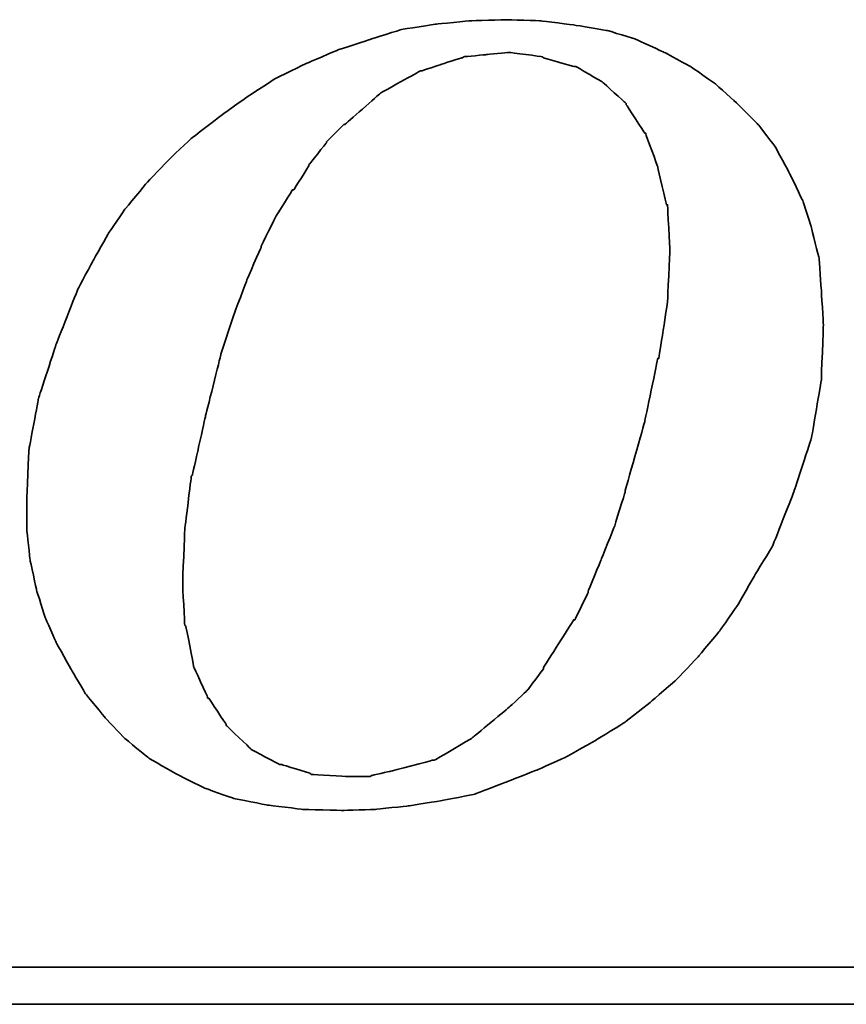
# Model space of a CAD drawing. Header units: millimetres. Extents: x 467 to 831, y 501 to 636.
# Tile 44 of 54: x 752 to 757, y 541 to 547. Entities that reach past the tile are written whole.
import ezdxf

# ---------------------------------------------------------------- set-up
doc = ezdxf.new("R2010")
doc.units = ezdxf.units.MM
doc.layers.add('DIM', color=4, linetype='CONTINUOUS')
doc.layers.add('layer 1', color=7, linetype='CONTINUOUS')

# ---------------------------------------------------------------- blocks, each defined once
blk = doc.blocks.new('TBI MOTION logo(完整正式版)')
at = {"layer": 'layer 1', "color": 22, "lineweight": 35}
for points, knots in [([(35.79625, -6.98375), (35.79625, -6.98375), (36.23125, -7.43875), (36.23125, -7.43875), (36.23125, -7.43875), (36.23125, -7.43875), (36.75625, -7.87125), (36.75625, -7.87125), (36.75625, -7.87125), (36.75625, -7.87125), (37.33125, -8.20375), (37.33125, -8.20375), (37.33125, -8.20375), (37.33125, -8.20375), (37.95625, -8.51875), (37.95625, -8.51875), (37.95625, -8.51875), (37.95625, -8.51875), (38.62625, -8.75875), (38.62625, -8.75875), (38.62625, -8.75875), (38.62625, -8.75875), (39.37125, -8.90375), (39.37125, -8.90375), (39.37125, -8.90375), (39.37125, -8.90375), (40.14125, -8.99875), (40.14125, -8.99875), (40.14125, -8.99875), (40.14125, -8.99875), (41.02625, -9.02375), (41.02625, -9.02375), (41.02625, -9.02375), (41.02625, -9.02375), (41.74625, -8.99875), (41.74625, -8.99875), (41.74625, -8.99875), (41.74625, -8.99875), (42.46625, -8.92375), (42.46625, -8.92375), (42.46625, -8.92375), (42.46625, -8.92375), (43.21125, -8.80625), (43.21125, -8.80625), (43.21125, -8.80625), (43.21125, -8.80625), (43.93125, -8.66375), (43.93125, -8.66375), (43.93125, -8.66375), (43.93125, -8.66375), (44.62625, -8.39875), (44.62625, -8.39875), (44.62625, -8.39875), (44.62625, -8.39875), (45.29625, -8.13375), (45.29625, -8.13375), (45.29625, -8.13375), (45.29625, -8.13375), (45.94625, -7.84375), (45.94625, -7.84375), (45.94625, -7.84375), (45.94625, -7.84375), (46.61625, -7.46375), (46.61625, -7.46375), (46.61625, -7.46375), (46.61625, -7.46375), (47.24125, -7.07875), (47.24125, -7.07875), (47.24125, -7.07875), (47.24125, -7.07875), (47.81625, -6.62375), (47.81625, -6.62375), (47.81625, -6.62375), (47.81625, -6.62375), (48.36875, -6.14375), (48.36875, -6.14375), (48.36875, -6.14375), (48.36875, -6.14375), (48.84625, -5.64125), (48.84625, -5.64125), (48.84625, -5.64125), (48.84625, -5.64125), (49.32625, -5.06375), (49.32625, -5.06375), (49.32625, -5.06375), (49.32625, -5.06375), (49.71125, -4.51374), (49.71125, -4.51374), (49.71125, -4.51374), (49.71125, -4.51374), (50.09625, -3.83874), (50.09625, -3.83874), (50.09625, -3.83874), (50.09625, -3.83874), (50.48125, -3.21374), (50.48125, -3.21374), (50.48125, -3.21374), (50.48125, -3.21374), (50.96125, -1.99125), (50.96125, -1.99125), (50.96125, -1.99125), (50.96125, -1.99125), (51.34375, -0.81875), (51.34375, -0.81875), (51.34375, -0.81875), (51.34375, -0.81875), (51.56125, 0.45624), (51.56125, 0.45624), (51.56125, 0.45624), (51.56125, 0.45624), (51.60625, 1.67624), (51.60625, 1.67624), (51.60625, 1.67624), (51.60625, 1.67624), (51.56125, 2.44625), (51.56125, 2.44625), (51.56125, 2.44625), (51.56125, 2.44625), (51.51125, 3.14125), (51.51125, 3.14125), (51.51125, 3.14125), (51.51125, 3.14125), (51.34375, 3.81125), (51.34375, 3.81125), (51.34375, 3.81125), (51.34375, 3.81125), (51.15125, 4.41125), (51.15125, 4.41125), (51.15125, 4.41125), (51.15125, 4.41125), (50.86125, 5.01125), (50.86125, 5.01125), (50.86125, 5.01125), (50.86125, 5.01125), (50.55125, 5.58875), (50.55125, 5.58875), (50.55125, 5.58875), (50.55125, 5.58875), (50.16625, 6.09125), (50.16625, 6.09125), (50.16625, 6.09125), (50.16625, 6.09125), (49.71125, 6.54875), (49.71125, 6.54875), (49.71125, 6.54875), (49.71125, 6.54875), (49.23125, 6.98125), (49.23125, 6.98125), (49.23125, 6.98125), (49.23125, 6.98125), (48.67875, 7.36625), (48.67875, 7.36625), (48.67875, 7.36625), (48.67875, 7.36625), (48.10375, 7.67625), (48.10375, 7.67625), (48.10375, 7.67625), (48.10375, 7.67625), (47.48125, 7.96375), (47.48125, 7.96375), (47.48125, 7.96375), (47.48125, 7.96375), (46.85625, 8.15625), (46.85625, 8.15625), (46.85625, 8.15625), (46.85625, 8.15625), (46.13625, 8.27624), (46.13625, 8.27624), (46.13625, 8.27624), (46.13625, 8.27624), (45.39125, 8.37125), (45.39125, 8.37125), (45.39125, 8.37125), (45.39125, 8.37125), (44.62625, 8.39624), (44.62625, 8.39624), (44.62625, 8.39624), (44.62625, 8.39624), (43.83625, 8.37125), (43.83625, 8.37125), (43.83625, 8.37125), (43.83625, 8.37125), (43.09125, 8.30125), (43.09125, 8.30125), (43.09125, 8.30125), (43.09125, 8.30125), (42.32125, 8.18125), (42.32125, 8.18125), (42.32125, 8.18125), (42.32125, 8.18125), (41.62875, 7.96375), (41.62875, 7.96375), (41.62875, 7.96375), (41.62875, 7.96375), (40.90625, 7.72625), (40.90625, 7.72625), (40.90625, 7.72625), (40.90625, 7.72625), (40.23624, 7.43625), (40.23624, 7.43625), (40.23624, 7.43625), (40.23624, 7.43625), (39.54124, 7.10125), (39.54124, 7.10125), (39.54124, 7.10125), (39.54124, 7.10125), (38.91625, 6.69125), (38.91625, 6.69125), (38.91625, 6.69125), (38.91625, 6.69125), (38.31625, 6.26125), (38.31625, 6.26125), (38.31625, 6.26125), (38.31625, 6.26125), (37.69125, 5.78125), (37.69125, 5.78125), (37.69125, 5.78125), (37.69125, 5.78125), (37.18625, 5.30125), (37.18625, 5.30125), (37.18625, 5.30125), (37.18625, 5.30125), (36.70625, 4.79624), (36.70625, 4.79624), (36.70625, 4.79624), (36.70625, 4.79624), (36.23125, 4.22125), (36.23125, 4.22125), (36.23125, 4.22125), (36.23125, 4.22125), (35.87124, 3.69375), (35.87124, 3.69375), (35.87124, 3.69375), (35.87124, 3.69375), (35.53125, 3.09125), (35.53125, 3.09125), (35.53125, 3.09125), (35.53125, 3.09125), (35.19875, 2.47125), (35.19875, 2.47125), (35.19875, 2.47125), (35.19875, 2.47125), (34.71625, 1.24625), (34.71625, 1.24625), (34.71625, 1.24625), (34.71625, 1.24625), (34.33125, 0.06874), (34.33125, 0.06874), (34.33125, 0.06874), (34.33125, 0.06874), (34.11625, -1.07875), (34.11625, -1.07875), (34.11625, -1.07875), (34.11625, -1.07875), (34.07125, -2.15875), (34.07125, -2.15875), (34.07125, -2.15875), (34.07125, -2.15875), (34.07125, -2.85375), (34.07125, -2.85375), (34.07125, -2.85375), (34.07125, -2.85375), (34.14125, -3.50375), (34.14125, -3.50375), (34.14125, -3.50375), (34.14125, -3.50375), (34.28625, -4.17375), (34.28625, -4.17375), (34.28625, -4.17375), (34.28625, -4.17375), (34.47625, -4.77624), (34.47625, -4.77624), (34.47625, -4.77624), (34.47625, -4.77624), (34.71625, -5.32625), (34.71625, -5.32625), (34.71625, -5.32625), (34.71625, -5.32625), (35.05375, -5.92875), (35.05375, -5.92875), (35.05375, -5.92875), (35.05375, -5.92875), (35.36375, -6.45375), (35.36375, -6.45375), (35.36375, -6.45375), (35.36375, -6.45375), (35.79625, -6.98375), (35.79625, -6.98375)], [0, 0, 0, 0, 0.01388889, 0.01388889, 0.01388889, 0.0138889, 0.02777778, 0.02777778, 0.02777778, 0.02777779, 0.04166667, 0.04166667, 0.04166667, 0.04166668, 0.05555556, 0.05555556, 0.05555556, 0.05555557, 0.06944444, 0.06944444, 0.06944444, 0.06944445, 0.08333333, 0.08333333, 0.08333333, 0.08333334, 0.09722222, 0.09722222, 0.09722222, 0.09722223, 0.11111111, 0.11111111, 0.11111111, 0.11111112, 0.125, 0.125, 0.125, 0.12500001, 0.13888889, 0.13888889, 0.13888889, 0.1388889, 0.15277778, 0.15277778, 0.15277778, 0.15277779, 0.16666667, 0.16666667, 0.16666667, 0.16666668, 0.18055556, 0.18055556, 0.18055556, 0.18055557, 0.19444444, 0.19444444, 0.19444444, 0.19444445, 0.20833333, 0.20833333, 0.20833333, 0.20833334, 0.22222222, 0.22222222, 0.22222222, 0.22222223, 0.23611111, 0.23611111, 0.23611111, 0.23611112, 0.25, 0.25, 0.25, 0.25000001, 0.26388889, 0.26388889, 0.26388889, 0.2638889, 0.27777778, 0.27777778, 0.27777778, 0.27777779, 0.29166667, 0.29166667, 0.29166667, 0.29166668, 0.30555556, 0.30555556, 0.30555556, 0.30555557, 0.31944444, 0.31944444, 0.31944444, 0.31944445, 0.33333333, 0.33333333, 0.33333333, 0.33333334, 0.34722222, 0.34722222, 0.34722222, 0.34722223, 0.36111111, 0.36111111, 0.36111111, 0.36111112, 0.375, 0.375, 0.375, 0.37500001, 0.38888889, 0.38888889, 0.38888889, 0.3888889, 0.40277778, 0.40277778, 0.40277778, 0.40277779, 0.41666667, 0.41666667, 0.41666667, 0.41666668, 0.43055556, 0.43055556, 0.43055556, 0.43055557, 0.44444444, 0.44444444, 0.44444444, 0.44444445, 0.45833333, 0.45833333, 0.45833333, 0.45833334, 0.47222222, 0.47222222, 0.47222222, 0.47222223, 0.48611111, 0.48611111, 0.48611111, 0.48611112, 0.5, 0.5, 0.5, 0.50000001, 0.51388889, 0.51388889, 0.51388889, 0.5138889, 0.52777778, 0.52777778, 0.52777778, 0.52777779, 0.54166667, 0.54166667, 0.54166667, 0.54166668, 0.55555556, 0.55555556, 0.55555556, 0.55555557, 0.56944444, 0.56944444, 0.56944444, 0.56944445, 0.58333333, 0.58333333, 0.58333333, 0.58333334, 0.59722222, 0.59722222, 0.59722222, 0.59722223, 0.61111111, 0.61111111, 0.61111111, 0.61111112, 0.625, 0.625, 0.625, 0.62500001, 0.63888889, 0.63888889, 0.63888889, 0.6388889, 0.65277778, 0.65277778, 0.65277778, 0.65277779, 0.66666667, 0.66666667, 0.66666667, 0.66666668, 0.68055556, 0.68055556, 0.68055556, 0.68055557, 0.69444444, 0.69444444, 0.69444444, 0.69444445, 0.70833333, 0.70833333, 0.70833333, 0.70833334, 0.72222222, 0.72222222, 0.72222222, 0.72222223, 0.73611111, 0.73611111, 0.73611111, 0.73611112, 0.75, 0.75, 0.75, 0.75000001, 0.76388889, 0.76388889, 0.76388889, 0.7638889, 0.77777778, 0.77777778, 0.77777778, 0.77777779, 0.79166667, 0.79166667, 0.79166667, 0.79166668, 0.80555556, 0.80555556, 0.80555556, 0.80555557, 0.81944444, 0.81944444, 0.81944444, 0.81944445, 0.83333333, 0.83333333, 0.83333333, 0.83333334, 0.84722222, 0.84722222, 0.84722222, 0.84722223, 0.86111111, 0.86111111, 0.86111111, 0.86111112, 0.875, 0.875, 0.875, 0.87500001, 0.88888889, 0.88888889, 0.88888889, 0.8888889, 0.90277778, 0.90277778, 0.90277778, 0.90277779, 0.91666667, 0.91666667, 0.91666667, 0.91666668, 0.93055556, 0.93055556, 0.93055556, 0.93055557, 0.94444444, 0.94444444, 0.94444444, 0.94444445, 0.95833333, 0.95833333, 0.95833333, 0.95833334, 0.97222222, 0.97222222, 0.97222222, 0.97222223, 0.98611111, 0.98611111, 0.98611111, 0.98611112, 1, 1, 1, 1]), ([(38.33875, 1.03124), (38.33875, 1.03124), (38.62625, 1.89625), (38.62625, 1.89625), (38.62625, 1.89625), (38.62625, 1.89625), (38.91625, 2.66375), (38.91625, 2.66375), (38.91625, 2.66375), (38.91625, 2.66375), (39.22625, 3.38125), (39.22625, 3.38125), (39.22625, 3.38125), (39.22625, 3.38125), (39.22625, 3.40624), (39.22625, 3.40624), (39.22625, 3.40624), (39.22625, 3.40624), (39.56124, 4.07624), (39.56124, 4.07624), (39.56124, 4.07624), (39.56124, 4.07624), (39.92125, 4.65125), (39.92125, 4.65125), (39.92125, 4.65125), (39.92125, 4.65125), (39.94625, 4.65125), (39.94625, 4.65125), (39.94625, 4.65125), (39.94625, 4.65125), (40.28125, 5.17875), (40.28125, 5.17875), (40.28125, 5.17875), (40.28125, 5.17875), (40.28125, 5.20375), (40.28125, 5.20375), (40.28125, 5.20375), (40.28125, 5.20375), (40.66875, 5.68625), (40.66875, 5.68625), (40.66875, 5.68625), (40.66875, 5.68625), (40.66875, 5.70625), (40.66875, 5.70625), (40.66875, 5.70625), (40.66875, 5.70625), (41.05124, 6.09125), (41.05124, 6.09125), (41.05124, 6.09125), (41.05124, 6.09125), (41.07625, 6.09125), (41.07625, 6.09125), (41.07625, 6.09125), (41.07625, 6.09125), (41.84125, 6.76625), (41.84125, 6.76625), (41.84125, 6.76625), (41.84125, 6.76625), (41.86625, 6.78625), (41.86625, 6.78625), (41.86625, 6.78625), (41.86625, 6.78625), (42.73125, 7.26624), (42.73125, 7.26624), (42.73125, 7.26624), (42.73125, 7.26624), (42.75625, 7.26624), (42.75625, 7.26624), (42.75625, 7.26624), (42.75625, 7.26624), (43.18625, 7.41125), (43.18625, 7.41125), (43.18625, 7.41125), (43.18625, 7.41125), (43.64125, 7.55625), (43.64125, 7.55625), (43.64125, 7.55625), (43.64125, 7.55625), (43.66625, 7.55625), (43.66625, 7.55625), (43.66625, 7.55625), (43.66625, 7.55625), (43.69125, 7.58124), (43.69125, 7.58124), (43.69125, 7.58124), (43.69125, 7.58124), (44.19125, 7.62625), (44.19125, 7.62625), (44.19125, 7.62625), (44.19125, 7.62625), (44.67125, 7.67625), (44.67125, 7.67625), (44.67125, 7.67625), (44.67125, 7.67625), (44.69625, 7.67625), (44.69625, 7.67625), (44.69625, 7.67625), (44.69625, 7.67625), (45.41875, 7.58124), (45.41875, 7.58124), (45.41875, 7.58124), (45.41875, 7.58124), (45.44125, 7.55625), (45.44125, 7.55625), (45.44125, 7.55625), (45.44125, 7.55625), (46.11125, 7.36625), (46.11125, 7.36625), (46.11125, 7.36625), (46.11125, 7.36625), (46.13625, 7.36625), (46.13625, 7.36625), (46.13625, 7.36625), (46.13625, 7.36625), (46.15875, 7.36625), (46.15875, 7.36625), (46.15875, 7.36625), (46.15875, 7.36625), (46.73625, 7.02624), (46.73625, 7.02624), (46.73625, 7.02624), (46.73625, 7.02624), (46.76125, 7.00624), (46.76125, 7.00624), (46.76125, 7.00624), (46.76125, 7.00624), (47.24125, 6.57124), (47.24125, 6.57124), (47.24125, 6.57124), (47.24125, 6.57124), (47.26625, 6.54875), (47.26625, 6.54875), (47.26625, 6.54875), (47.26625, 6.54875), (47.26625, 6.52375), (47.26625, 6.52375), (47.26625, 6.52375), (47.26625, 6.52375), (47.67375, 5.89875), (47.67375, 5.89875), (47.67375, 5.89875), (47.67375, 5.89875), (47.69625, 5.89875), (47.69625, 5.89875), (47.69625, 5.89875), (47.69625, 5.89875), (47.69625, 5.87625), (47.69625, 5.87625), (47.69625, 5.87625), (47.69625, 5.87625), (47.96125, 5.15625), (47.96125, 5.15625), (47.96125, 5.15625), (47.96125, 5.15625), (47.96125, 5.13125), (47.96125, 5.13125), (47.96125, 5.13125), (47.96125, 5.13125), (48.15125, 4.31875), (48.15125, 4.31875), (48.15125, 4.31875), (48.15125, 4.31875), (48.17625, 4.31875), (48.17625, 4.31875), (48.17625, 4.31875), (48.17625, 4.31875), (48.17625, 4.29125), (48.17625, 4.29125), (48.17625, 4.29125), (48.17625, 4.29125), (48.22625, 3.33125), (48.22625, 3.33125), (48.22625, 3.33125), (48.22625, 3.33125), (48.22625, 3.30875), (48.22625, 3.30875), (48.22625, 3.30875), (48.22625, 3.30875), (48.17625, 2.20624), (48.17625, 2.20624), (48.17625, 2.20624), (48.17625, 2.20624), (48.17625, 2.18124), (48.17625, 2.18124), (48.17625, 2.18124), (48.17625, 2.18124), (47.98375, 0.93624), (47.98375, 0.93624), (47.98375, 0.93624), (47.98375, 0.93624), (47.96125, 0.93624), (47.96125, 0.93624), (47.96125, 0.93624), (47.96125, 0.93624), (47.67375, -0.45874), (47.67375, -0.45874), (47.67375, -0.45874), (47.67375, -0.45874), (47.24125, -1.99125), (47.24125, -1.99125), (47.24125, -1.99125), (47.24125, -1.99125), (47.24125, -2.01874), (47.24125, -2.01874), (47.24125, -2.01874), (47.24125, -2.01874), (47.00125, -2.78375), (47.00125, -2.78375), (47.00125, -2.78375), (47.00125, -2.78375), (46.71125, -3.50375), (46.71125, -3.50375), (46.71125, -3.50375), (46.71125, -3.50375), (46.42625, -4.19875), (46.42625, -4.19875), (46.42625, -4.19875), (46.42625, -4.19875), (46.42625, -4.22375), (46.42625, -4.22375), (46.42625, -4.22375), (46.42625, -4.22375), (46.13625, -4.82374), (46.13625, -4.82374), (46.13625, -4.82374), (46.13625, -4.82374), (46.11125, -4.82374), (46.11125, -4.82374), (46.11125, -4.82374), (46.11125, -4.82374), (45.77625, -5.35125), (45.77625, -5.35125), (45.77625, -5.35125), (45.77625, -5.35125), (45.44125, -5.87875), (45.44125, -5.87875), (45.44125, -5.87875), (45.44125, -5.87875), (45.44125, -5.90375), (45.44125, -5.90375), (45.44125, -5.90375), (45.44125, -5.90375), (45.10625, -6.35875), (45.10625, -6.35875), (45.10625, -6.35875), (45.10625, -6.35875), (45.08125, -6.38375), (45.08125, -6.38375), (45.08125, -6.38375), (45.08125, -6.38375), (44.69625, -6.74375), (44.69625, -6.74375), (44.69625, -6.74375), (44.69625, -6.74375), (43.88375, -7.41625), (43.88375, -7.41625), (43.88375, -7.41625), (43.88375, -7.41625), (43.85625, -7.43875), (43.85625, -7.43875), (43.85625, -7.43875), (43.85625, -7.43875), (43.04125, -7.91875), (43.04125, -7.91875), (43.04125, -7.91875), (43.04125, -7.91875), (43.01625, -7.91875), (43.01625, -7.91875), (43.01625, -7.91875), (43.01625, -7.91875), (42.99625, -7.91875), (42.99625, -7.91875), (42.99625, -7.91875), (42.99625, -7.91875), (42.08125, -8.15875), (42.08125, -8.15875), (42.08125, -8.15875), (42.08125, -8.15875), (41.65125, -8.25625), (41.65125, -8.25625), (41.65125, -8.25625), (41.65125, -8.25625), (41.62875, -8.27875), (41.62875, -8.27875), (41.62875, -8.27875), (41.62875, -8.27875), (41.60125, -8.27875), (41.60125, -8.27875), (41.60125, -8.27875), (41.60125, -8.27875), (41.12125, -8.27875), (41.12125, -8.27875), (41.12125, -8.27875), (41.12125, -8.27875), (40.35624, -8.23125), (40.35624, -8.23125), (40.35624, -8.23125), (40.35624, -8.23125), (40.33125, -8.23125), (40.33125, -8.23125), (40.33125, -8.23125), (40.33125, -8.23125), (40.30625, -8.20375), (40.30625, -8.20375), (40.30625, -8.20375), (40.30625, -8.20375), (39.68375, -8.01375), (39.68375, -8.01375), (39.68375, -8.01375), (39.68375, -8.01375), (39.66124, -8.01375), (39.66124, -8.01375), (39.66124, -8.01375), (39.66124, -8.01375), (39.63625, -8.01375), (39.63625, -8.01375), (39.63625, -8.01375), (39.63625, -8.01375), (39.01125, -7.67875), (39.01125, -7.67875), (39.01125, -7.67875), (39.01125, -7.67875), (38.98875, -7.65375), (38.98875, -7.65375), (38.98875, -7.65375), (38.98875, -7.65375), (38.48625, -7.17375), (38.48625, -7.17375), (38.48625, -7.17375), (38.48625, -7.17375), (38.45875, -7.14875), (38.45875, -7.14875), (38.45875, -7.14875), (38.45875, -7.14875), (38.45875, -7.12875), (38.45875, -7.12875), (38.45875, -7.12875), (38.45875, -7.12875), (38.07625, -6.54875), (38.07625, -6.54875), (38.07625, -6.54875), (38.07625, -6.54875), (38.05125, -6.54875), (38.05125, -6.54875), (38.05125, -6.54875), (38.05125, -6.54875), (38.05125, -6.52875), (38.05125, -6.52875), (38.05125, -6.52875), (38.05125, -6.52875), (37.74125, -5.85375), (37.74125, -5.85375), (37.74125, -5.85375), (37.74125, -5.85375), (37.74125, -5.82875), (37.74125, -5.82875), (37.74125, -5.82875), (37.74125, -5.82875), (37.57375, -4.96875), (37.57375, -4.96875), (37.57375, -4.96875), (37.57375, -4.96875), (37.54625, -4.94375), (37.54625, -4.94375), (37.54625, -4.94375), (37.54625, -4.94375), (37.50125, -4.03375), (37.50125, -4.03375), (37.50125, -4.03375), (37.50125, -4.03375), (37.50125, -4.00875), (37.50125, -4.00875), (37.50125, -4.00875), (37.50125, -4.00875), (37.54625, -2.85375), (37.54625, -2.85375), (37.54625, -2.85375), (37.54625, -2.85375), (37.69125, -1.65875), (37.69125, -1.65875), (37.69125, -1.65875), (37.69125, -1.65875), (37.71624, -1.63375), (37.71624, -1.63375), (37.71624, -1.63375), (37.71624, -1.63375), (38.00375, -0.33875), (38.00375, -0.33875), (38.00375, -0.33875), (38.00375, -0.33875), (38.33875, 1.00624), (38.33875, 1.00624), (38.33875, 1.00624), (38.33875, 1.00624), (38.33875, 1.03124), (38.33875, 1.03124)], [0, 0, 0, 0, 0.01010101, 0.01010101, 0.01010101, 0.01010102, 0.02020202, 0.02020202, 0.02020202, 0.02020203, 0.03030303, 0.03030303, 0.03030303, 0.03030304, 0.04040404, 0.04040404, 0.04040404, 0.04040405, 0.05050505, 0.05050505, 0.05050505, 0.05050506, 0.06060606, 0.06060606, 0.06060606, 0.06060607, 0.07070707, 0.07070707, 0.07070707, 0.07070708, 0.08080808, 0.08080808, 0.08080808, 0.08080809, 0.09090909, 0.09090909, 0.09090909, 0.0909091, 0.1010101, 0.1010101, 0.1010101, 0.10101011, 0.11111111, 0.11111111, 0.11111111, 0.11111112, 0.12121212, 0.12121212, 0.12121212, 0.12121213, 0.13131313, 0.13131313, 0.13131313, 0.13131314, 0.14141414, 0.14141414, 0.14141414, 0.14141415, 0.15151515, 0.15151515, 0.15151515, 0.15151516, 0.16161616, 0.16161616, 0.16161616, 0.16161617, 0.17171717, 0.17171717, 0.17171717, 0.17171718, 0.18181818, 0.18181818, 0.18181818, 0.18181819, 0.19191919, 0.19191919, 0.19191919, 0.1919192, 0.2020202, 0.2020202, 0.2020202, 0.20202021, 0.21212121, 0.21212121, 0.21212121, 0.21212122, 0.22222222, 0.22222222, 0.22222222, 0.22222223, 0.23232323, 0.23232323, 0.23232323, 0.23232324, 0.24242424, 0.24242424, 0.24242424, 0.24242425, 0.25252525, 0.25252525, 0.25252525, 0.25252526, 0.26262626, 0.26262626, 0.26262626, 0.26262627, 0.27272727, 0.27272727, 0.27272727, 0.27272728, 0.28282828, 0.28282828, 0.28282828, 0.28282829, 0.29292929, 0.29292929, 0.29292929, 0.2929293, 0.3030303, 0.3030303, 0.3030303, 0.30303031, 0.31313131, 0.31313131, 0.31313131, 0.31313132, 0.32323232, 0.32323232, 0.32323232, 0.32323233, 0.33333333, 0.33333333, 0.33333333, 0.33333334, 0.34343434, 0.34343434, 0.34343434, 0.34343435, 0.35353535, 0.35353535, 0.35353535, 0.35353536, 0.36363636, 0.36363636, 0.36363636, 0.36363637, 0.37373737, 0.37373737, 0.37373737, 0.37373738, 0.38383838, 0.38383838, 0.38383838, 0.38383839, 0.39393939, 0.39393939, 0.39393939, 0.3939394, 0.4040404, 0.4040404, 0.4040404, 0.40404041, 0.41414141, 0.41414141, 0.41414141, 0.41414142, 0.42424242, 0.42424242, 0.42424242, 0.42424243, 0.43434343, 0.43434343, 0.43434343, 0.43434344, 0.44444444, 0.44444444, 0.44444444, 0.44444445, 0.45454545, 0.45454545, 0.45454545, 0.45454546, 0.46464646, 0.46464646, 0.46464646, 0.46464647, 0.47474747, 0.47474747, 0.47474747, 0.47474748, 0.48484848, 0.48484848, 0.48484848, 0.48484849, 0.49494949, 0.49494949, 0.49494949, 0.4949495, 0.50505051, 0.50505051, 0.50505051, 0.50505052, 0.51515152, 0.51515152, 0.51515152, 0.51515153, 0.52525253, 0.52525253, 0.52525253, 0.52525254, 0.53535354, 0.53535354, 0.53535354, 0.53535355, 0.54545455, 0.54545455, 0.54545455, 0.54545456, 0.55555556, 0.55555556, 0.55555556, 0.55555557, 0.56565657, 0.56565657, 0.56565657, 0.56565658, 0.57575758, 0.57575758, 0.57575758, 0.57575759, 0.58585859, 0.58585859, 0.58585859, 0.5858586, 0.5959596, 0.5959596, 0.5959596, 0.59595961, 0.60606061, 0.60606061, 0.60606061, 0.60606062, 0.61616162, 0.61616162, 0.61616162, 0.61616163, 0.62626263, 0.62626263, 0.62626263, 0.62626264, 0.63636364, 0.63636364, 0.63636364, 0.63636365, 0.64646465, 0.64646465, 0.64646465, 0.64646466, 0.65656566, 0.65656566, 0.65656566, 0.65656567, 0.66666667, 0.66666667, 0.66666667, 0.66666668, 0.67676768, 0.67676768, 0.67676768, 0.67676769, 0.68686869, 0.68686869, 0.68686869, 0.6868687, 0.6969697, 0.6969697, 0.6969697, 0.69696971, 0.70707071, 0.70707071, 0.70707071, 0.70707072, 0.71717172, 0.71717172, 0.71717172, 0.71717173, 0.72727273, 0.72727273, 0.72727273, 0.72727274, 0.73737374, 0.73737374, 0.73737374, 0.73737375, 0.74747475, 0.74747475, 0.74747475, 0.74747476, 0.75757576, 0.75757576, 0.75757576, 0.75757577, 0.76767677, 0.76767677, 0.76767677, 0.76767678, 0.77777778, 0.77777778, 0.77777778, 0.77777779, 0.78787879, 0.78787879, 0.78787879, 0.7878788, 0.7979798, 0.7979798, 0.7979798, 0.79797981, 0.80808081, 0.80808081, 0.80808081, 0.80808082, 0.81818182, 0.81818182, 0.81818182, 0.81818183, 0.82828283, 0.82828283, 0.82828283, 0.82828284, 0.83838384, 0.83838384, 0.83838384, 0.83838385, 0.84848485, 0.84848485, 0.84848485, 0.84848486, 0.85858586, 0.85858586, 0.85858586, 0.85858587, 0.86868687, 0.86868687, 0.86868687, 0.86868688, 0.87878788, 0.87878788, 0.87878788, 0.87878789, 0.88888889, 0.88888889, 0.88888889, 0.8888889, 0.8989899, 0.8989899, 0.8989899, 0.89898991, 0.90909091, 0.90909091, 0.90909091, 0.90909092, 0.91919192, 0.91919192, 0.91919192, 0.91919193, 0.92929293, 0.92929293, 0.92929293, 0.92929294, 0.93939394, 0.93939394, 0.93939394, 0.93939395, 0.94949495, 0.94949495, 0.94949495, 0.94949496, 0.95959596, 0.95959596, 0.95959596, 0.95959597, 0.96969697, 0.96969697, 0.96969697, 0.96969698, 0.97979798, 0.97979798, 0.97979798, 0.97979799, 0.98989899, 0.98989899, 0.98989899, 0.989899, 1, 1, 1, 1]), ([(75.90875, -9.47875), (75.90875, -9.47875), (75.90875, -12.28625), (75.90875, -12.28625), (75.90875, -12.28625), (75.90875, -12.28625), (75.90875, -12.47875), (75.90875, -12.47875), (75.90875, -12.47875), (75.90875, -12.47875), (75.71625, -12.47875), (75.71625, -12.47875), (75.71625, -12.47875), (75.71625, -12.47875), (-88.32875, -12.47875), (-88.32875, -12.47875), (-88.32875, -12.47875), (-88.32875, -12.47875), (-88.32875, -13.29375), (-88.32875, -13.29375), (-88.32875, -13.29375), (-88.32875, -13.29375), (82.89125, -13.29375), (82.89125, -13.29375), (82.89125, -13.29375), (82.89125, -13.29375), (75.90875, -9.47875), (75.90875, -9.47875)], [0, 0, 0, 0, 0.14285714, 0.14285714, 0.14285714, 0.14285715, 0.28571429, 0.28571429, 0.28571429, 0.2857143, 0.42857143, 0.42857143, 0.42857143, 0.42857144, 0.57142857, 0.57142857, 0.57142857, 0.57142858, 0.71428571, 0.71428571, 0.71428571, 0.71428572, 0.85714286, 0.85714286, 0.85714286, 0.85714287, 1, 1, 1, 1])]:
    blk.add_open_spline(points, degree=3, knots=knots, dxfattribs=at)

msp = doc.modelspace()

# ---------------------------------------------------------------- block references
at = {"layer": 'DIM', "color": 7, "xscale": 0.2736514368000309, "yscale": 0.2736514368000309, "zscale": 0.2736514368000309}
msp.add_blockref('TBI MOTION logo(完整正式版)', (742.7691, 544.6927), dxfattribs=at)

doc.saveas('drawing.dxf')
